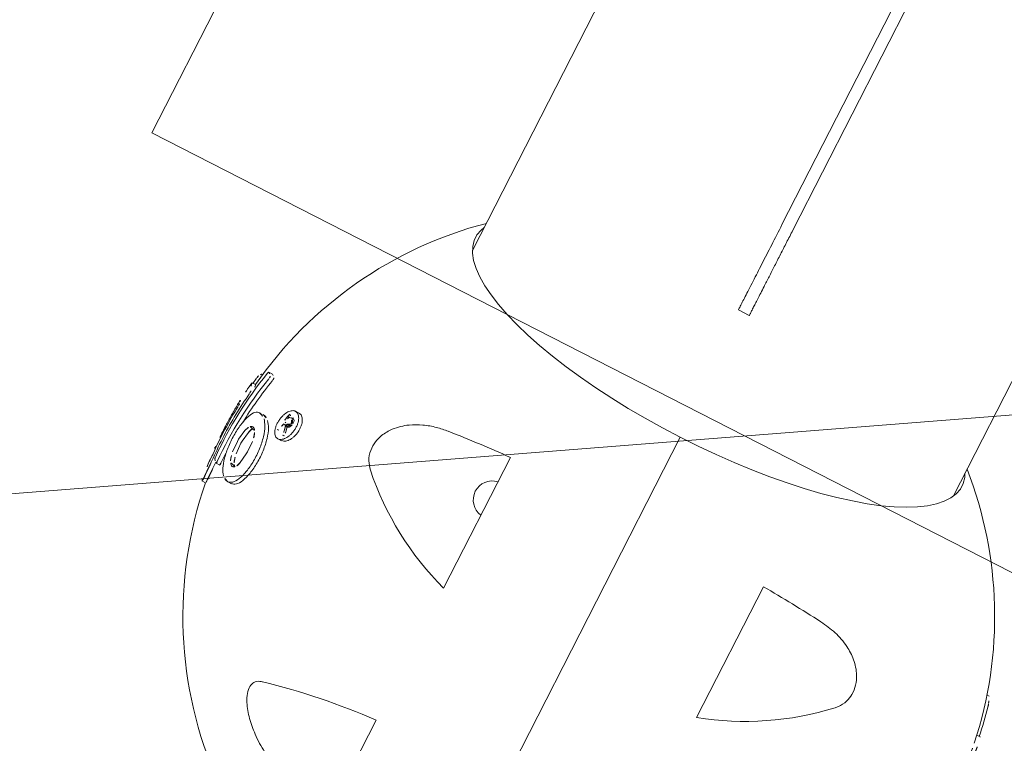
# Model space of a CAD drawing. Extents: x 5459245 to 5462690, y 5971016 to 5972523.
# Tile 98 of 198: x 5462451.763 to 5462452.005, y 5972211.534 to 5972211.712. Entities that reach past the tile are written whole.
import ezdxf

# ---------------------------------------------------------------- set-up
doc = ezdxf.new("R2010")
doc.units = 0
doc.layers.add('A_MAŁA ARCHITEKTURA', color=195, linetype='CONTINUOUS', lineweight=9)
doc.layers.add('ADT CCTV', color=102, linetype='CONTINUOUS')

# ---------------------------------------------------------------- blocks, each defined once
blk = doc.blocks.new('A$C43995eb0')
at = {"layer": 'A_MAŁA ARCHITEKTURA'}
for p in [(3596.64, 150), (3296.64, -150)]:
    blk.add_line(p, (3596.64, -150), dxfattribs=at)
at = {"layer": 'A_MAŁA ARCHITEKTURA', "linetype": 'Continuous'}
for p, q in [((3636.22, 99.36), (3636.22, 98.46)), ((3626.29, 96.75), (3626.29, 96.17)), ((3586.55, 66.5), (3513.1, 66.5)), ((3663.78, 35), (3627.63, 35)), ((3236.28, 1.5), (3546.15, 1.5)), ((3569.73, -1.5), (3569.73, 1.5)), ((3744.84, 0), (3604.16, 0)), ((3236.28, -1.5), (3546.15, -1.5)), ((3627.63, -35), (3663.78, -35)), ((3727.69, -35), (3700.3, -35)), ((3513.1, -66.5), (3586.55, -66.5)), ((3641.62, -86.33), (3641.62, -87.33)), ((3643.59, -87.08), (3643.59, -88.08)), ((3645.44, -87.42), (3645.44, -86.7)), ((3646.26, -87.36), (3646.98, -87.19)), ((3648.26, -86.98), (3648.26, -87.4)), ((3649.62, -88.07), (3649.62, -87.07)), ((3645.39, -87.8), (3645.68, -87.86)), ((3645.68, -87.51), (3645.68, -88.51)), ((3645.81, -87.51), (3645.81, -88.13)), ((3645.9, -87.95), (3645.81, -88.13)), ((3645.9, -87.51), (3645.9, -87.95)), ((3645.96, -87.52), (3646.26, -87.36)), ((3647.64, -88.87), (3647.64, -89.21)), ((3653.03, -93.37), (3655.86, -93.28)), ((3655.86, -93.28), (3656.48, -93.32)), ((3656.48, -93.32), (3659.07, -93.68)), ((3664.66, -94.22), (3664.66, -93.22)), ((3636.01, -96.52), (3636.01, -97.52)), ((3654.13, -95.65), (3651.54, -95.27)), ((3654.13, -96.65), (3651.54, -96.27)), ((3654.75, -95.68), (3654.13, -95.65)), ((3654.75, -96.68), (3654.13, -96.65)), ((3657.58, -95.56), (3654.75, -95.68)), ((3657.58, -96.56), (3654.75, -96.68)), ((3637.29, -98.65), (3637.29, -98.89)), ((3640.25, -99.05), (3640.25, -100.05)), ((3640.26, -99.05), (3640.4, -99.01)), ((3661.38, -97.84), (3658.64, -97.91)), ((3661.9, -98.92), (3661.9, -97.92)), ((3667.38, -100.02), (3667.38, -99.02)), ((3640.27, -99.76), (3638.75, -99.57)), ((3658.65, -100.87), (3658.33, -100.89)), ((3658.73, -101.02), (3658.73, -100.69)), ((3662.22, -100.6), (3660.68, -100.61))]:
    blk.add_line(p, q, dxfattribs=at)
at = {"layer": 'A_MAŁA ARCHITEKTURA', "linetype": 'Continuous', "flags": 128}
for points in [[(3580.15, 66.5), (3581.08, 66.9), (3582.59, 67.26), (3584.11, 67.26), (3585.63, 66.9), (3587.13, 66.18), (3588.61, 65.11), (3590.07, 63.7), (3591.49, 61.94), (3592.87, 59.85), (3594.19, 57.45), (3595.46, 54.73), (3596.66, 51.73), (3597.79, 48.45), (3598.85, 44.91), (3599.82, 41.13), (3600.71, 37.13), (3601.5, 32.94), (3602.19, 28.57), (3602.79, 24.04), (3603.28, 19.39), (3603.66, 14.63), (3603.94, 9.8), (3604.11, 4.91), (3604.16, 0), (3604.11, -4.91), (3603.94, -9.8), (3603.66, -14.63), (3603.28, -19.39), (3602.79, -24.04), (3602.19, -28.57), (3601.5, -32.94), (3600.71, -37.13), (3599.82, -41.13), (3598.85, -44.91), (3597.79, -48.45), (3596.66, -51.73), (3595.46, -54.73), (3594.19, -57.45), (3592.87, -59.85), (3591.49, -61.94), (3590.07, -63.7), (3588.61, -65.11), (3587.13, -66.18), (3585.63, -66.9), (3584.11, -67.26), (3582.59, -67.26), (3581.08, -66.9), (3580.15, -66.5)], [(3643.37, -87.38), (3643.54, -87.42), (3643.59, -87.43)], [(3666.91, -100.12), (3667.06, -100.1), (3667.25, -100.06)]]:
    blk.add_lwpolyline(points, dxfattribs=at)
at = {"layer": 'A_MAŁA ARCHITEKTURA', "linetype": 'Continuous'}
for centre, radius, start, end in [((3641.2, 81.15), 18.88, 92.7495, 105.1049), ((3653.69, 0), 100, 98.8484, 138.3177), ((3635.9, 76.83), 22.13, 110.9095, 115.559), ((3647.26, 18.52), 81.33, 97.7753, 103.081), ((3641.16, 80.51), 18.52, 92.6888, 98.8633), ((3592.64, 12.12), 74.72, 17.8329, 44.2772), ((3978.64, 16.87), 351.48, 174.3384, 177.0435), ((3978.64, -16.87), 351.48, 182.9565, 185.6616), ((3639, -34.21), 4.69, 189.6654, 350.3346), ((3592.64, -12.12), 74.72, 315.7228, 342.1671), ((3870.12, -24.9), 170.12, 183.4032, 193.3854), ((3653.69, 0), 100, 277.8653, 321.0556), ((3653.69, 0), 100, 221.6823, 262.2732), ((3581.76, -66.51), 64.96, 340.4053, 341.4459), ((3581.39, -66.24), 65.93, 340.6495, 341.3866), ((3635.23, -12.81), 75.3, 278.9777, 280.0758), ((3577.53, -64.18), 74.45, 341.8249, 342.1857), ((3661.92, -3.84), 86.56, 257.3492, 260.5014), ((3662.02, -3.8), 86.28, 257.667, 258.7154), ((3583.42, -66.69), 65.43, 340.6141, 341.2776), ((3585.27, -67.17), 64.06, 340.5412, 340.9036), ((3662.03, -3.85), 86.22, 259.0644, 260.4657), ((3635.53, -12.81), 75.66, 278.846, 279.6802), ((3589.71, -68.39), 61.55, 340.235, 340.5538), ((3630.05, -89.85), 8.93, 311.922, 318.3373), ((3630.05, -90.85), 8.93, 311.922, 318.3373), ((3657.43, -3.2), 94.72, 257.8388, 265.4888), ((3657.42, -4.25), 94.67, 257.8368, 272.3976), ((3656.48, -4.28), 95.56, 257.9519, 272.3752), ((3641.21, -94.22), 6.1, 230.134, 238.3081), ((3639.96, -95.25), 3.79, 276.6723, 295.2762), ((3639.89, -95.98), 4.06, 277.1804, 303.182), ((3655.35, -92.98), 8.85, 311.2961, 317.7014), ((3653.69, -1), 100, 262.5515, 265.9048), ((3645.04, -97), 3.62, 276.3424, 288.9566), ((3654.95, -4.36), 96.41, 265.2449, 273.1036), ((3653.69, -1), 100, 269.3144, 272.6567), ((3653.24, -97.56), 3.44, 276.1829, 277.3654), ((3654.24, -4.37), 96.59, 270.1107, 272.3505), ((3658.28, -97.45), 3.44, 276.1895, 277.3733), ((3653.69, -1), 100, 274.5954, 277.5935)]:
    blk.add_arc(centre, radius, start, end, dxfattribs=at)
for points, knots in [([(3628.85, 97.74), (3628.77, 97.72), (3628.61, 97.68), (3628.36, 97.61), (3628.13, 97.55), (3628.04, 97.51), (3628, 97.5)], [0, 0, 0, 0, 0.249732, 0.499623, 0.749453, 1, 1, 1, 1]), ([(3636.28, 99.38), (3636.24, 99.37), (3636.21, 99.36), (3636.22, 99.36), (3636.22, 99.36)], [0, 0, 0, 0, 0.885202, 1, 1, 1, 1]), ([(3626.35, 96.79), (3626.32, 96.77), (3626.28, 96.76), (3626.29, 96.75), (3626.29, 96.75)], [0, 0, 0, 0, 0.881011, 1, 1, 1, 1]), ([(3628.87, 51.55), (3629.09, 53), (3629.51, 55.91), (3631.09, 59.77), (3633.03, 62.55), (3634.89, 64.29), (3636.65, 65.48), (3638.83, 66.35), (3641.25, 66.59), (3643.59, 66.1), (3645.15, 65.21), (3645.93, 64.48), (3646.14, 64.28)], [0, 0, 0, 0, 0.174816, 0.349121, 0.487759, 0.558039, 0.628131, 0.711653, 0.795688, 0.870344, 0.964497, 1, 1, 1, 1]), ([(3546.15, 1.5), (3547.29, 1.5), (3549.54, 1.5), (3552.83, 1.5), (3556, 1.5), (3558.99, 1.5), (3561.5, 1.5), (3563.53, 1.5), (3565.12, 1.5), (3566.49, 1.5), (3567.73, 1.5), (3568.76, 1.5), (3569.51, 1.5), (3569.66, 1.5), (3569.73, 1.5)], [0, 0, 0, 0, 0.1082, 0.214201, 0.321935, 0.42881, 0.531037, 0.603062, 0.6712, 0.735901, 0.797689, 0.871148, 0.93892, 1, 1, 1, 1]), ([(3569.73, -1.5), (3569.66, -1.5), (3569.54, -1.5), (3569.03, -1.5), (3568.42, -1.5), (3567.47, -1.5), (3566.06, -1.5), (3564.08, -1.5), (3561.13, -1.5), (3557.03, -1.5), (3551.78, -1.5), (3548.03, -1.5), (3546.15, -1.5)], [0, 0, 0, 0, 0.06115, 0.105848, 0.152829, 0.202582, 0.28544, 0.373805, 0.468825, 0.641873, 0.820986, 1, 1, 1, 1]), ([(3646.14, -64.28), (3645.55, -64.79), (3644.34, -65.81), (3641.9, -66.55), (3639.42, -66.46), (3636.94, -65.67), (3634.84, -64.3), (3633.12, -62.58), (3631.58, -60.49), (3630.26, -57.83), (3629.29, -54.69), (3629.01, -52.56), (3628.87, -51.55)], [0, 0, 0, 0, 0.094019, 0.188841, 0.270931, 0.344624, 0.451218, 0.531644, 0.61223, 0.744947, 0.877933, 1, 1, 1, 1]), ([(3722, -51.55), (3721.31, -53), (3719.93, -55.91), (3717.23, -59.77), (3714.66, -62.55), (3712.57, -64.29), (3710.78, -65.48), (3708.84, -66.35), (3707.02, -66.59), (3705.6, -66.1), (3704.91, -65.21), (3704.69, -64.48), (3704.63, -64.28)], [0, 0, 0, 0, 0.174816, 0.349121, 0.487759, 0.558039, 0.628131, 0.711653, 0.795688, 0.870344, 0.964497, 1, 1, 1, 1]), ([(3641.68, -86.33), (3641.66, -86.24), (3641.59, -85.88), (3642.02, -85.28), (3642.82, -84.75), (3643.74, -84.48), (3644.52, -84.38), (3645.37, -84.37), (3646.21, -84.47), (3647.02, -84.67), (3647.98, -85.04), (3648.92, -85.64), (3649.55, -86.4), (3649.56, -86.87), (3649.56, -87.07)], [0, 0, 0, 0, 0.037858, 0.162186, 0.2863094, 0.3486187, 0.4112948, 0.4737238, 0.5364307, 0.5992649, 0.6620286, 0.7870348, 0.9119885, 1, 1, 1, 1]), ([(3646.7, -89.95), (3646.42, -89.96), (3645.87, -89.97), (3645.02, -89.86), (3644.22, -89.68), (3643.25, -89.33), (3642.3, -88.74), (3641.66, -87.92), (3641.55, -87.07), (3641.99, -86.28), (3642.83, -85.75), (3643.74, -85.48), (3644.52, -85.38), (3645.37, -85.37), (3646.21, -85.47), (3647.02, -85.67), (3647.98, -86.04), (3648.93, -86.64), (3649.58, -87.48), (3649.69, -88.32), (3649.33, -88.98), (3648.75, -89.41), (3648.18, -89.67), (3647.49, -89.87), (3646.96, -89.92), (3646.7, -89.95)], [0, 0, 0, 0, 0.031344, 0.062532, 0.093803, 0.125143, 0.18746, 0.250059, 0.312384, 0.374662, 0.436777, 0.468112, 0.499312, 0.530623, 0.561946, 0.593296, 0.62481, 0.687375, 0.749906, 0.812436, 0.874735, 0.906014, 0.937359, 0.968627, 1, 1, 1, 1]), ([(3643.35, -87.18), (3643.39, -87.08), (3643.46, -86.87), (3643.67, -86.63), (3643.99, -86.5), (3644.29, -86.46), (3644.62, -86.46), (3644.83, -86.5), (3644.93, -86.52)], [0, 0, 0, 0, 0.250604, 0.499509, 0.62436, 0.749471, 0.874588, 1, 1, 1, 1]), ([(3644.82, -86.88), (3644.75, -86.87), (3644.63, -86.85), (3644.43, -86.85), (3644.26, -86.88), (3644.08, -86.96), (3643.94, -87.1), (3643.89, -87.22), (3643.87, -87.28)], [0, 0, 0, 0, 0.1250053, 0.2496294, 0.3746117, 0.4999488, 0.7493428, 1, 1, 1, 1]), ([(3645.39, -87.69), (3645.41, -87.62), (3645.45, -87.47), (3645.44, -87.28), (3645.33, -87.13), (3645.2, -87.03), (3645.03, -86.94), (3644.89, -86.9), (3644.82, -86.88)], [0, 0, 0, 0, 0.250609, 0.497863, 0.622976, 0.748938, 0.87435, 1, 1, 1, 1]), ([(3644.93, -86.52), (3645.02, -86.54), (3645.21, -86.59), (3645.44, -86.69), (3645.64, -86.81), (3645.84, -86.99), (3645.97, -87.24), (3645.96, -87.43), (3645.96, -87.52)], [0, 0, 0, 0, 0.124959, 0.250384, 0.375597, 0.500572, 0.749726, 1, 1, 1, 1]), ([(3647.17, -87.57), (3646.92, -87.61), (3646.55, -87.67), (3646.09, -87.79), (3645.96, -87.9), (3645.9, -87.95)], [0, 0, 0, 0, 0.50164, 0.769801, 1, 1, 1, 1]), ([(3646.79, -92.37), (3647.25, -92.01), (3648.16, -91.28), (3650.71, -90.43), (3653.85, -89.92), (3657.25, -89.87), (3660.39, -90.29), (3662.83, -91.07), (3664.41, -92.12), (3664.58, -92.89), (3664.66, -93.28)], [0, 0, 0, 0, 0.124977, 0.249781, 0.374591, 0.499531, 0.624505, 0.749557, 0.874581, 1, 1, 1, 1]), ([(3646.79, -93.37), (3647.25, -93.01), (3648.16, -92.28), (3650.71, -91.43), (3653.85, -90.92), (3657.25, -90.87), (3660.39, -91.29), (3662.83, -92.07), (3664.4, -93.12), (3664.58, -93.89), (3664.66, -94.28)], [0, 0, 0, 0, 0.125047, 0.249774, 0.37459, 0.499526, 0.624535, 0.74948, 0.874322, 1, 1, 1, 1]), ([(3645.95, -94.02), (3646, -93.75), (3646.09, -93.2), (3646.56, -92.65), (3646.79, -92.37)], [0, 0, 0, 0, 0.4998, 1, 1, 1, 1]), ([(3645.95, -95.02), (3646, -94.75), (3646.09, -94.2), (3646.56, -93.65), (3646.79, -93.37)], [0, 0, 0, 0, 0.5, 1, 1, 1, 1]), ([(3650.01, -95.53), (3649.92, -95.39), (3649.76, -95.12), (3649.86, -94.69), (3650.19, -94.27), (3650.63, -94.02), (3650.85, -93.89)], [0, 0, 0, 0, 0.250882, 0.500254, 0.750417, 1, 1, 1, 1]), ([(3651.54, -95.27), (3651.19, -95.17), (3650.48, -94.97), (3650.17, -94.68), (3650.01, -94.53)], [0, 0, 0, 0, 0.499568, 1, 1, 1, 1]), ([(3650.85, -93.89), (3651.15, -93.77), (3651.74, -93.53), (3652.6, -93.42), (3653.03, -93.37)], [0, 0, 0, 0, 0.500147, 1, 1, 1, 1]), ([(3659.07, -93.68), (3659.42, -93.77), (3660.13, -93.95), (3660.45, -94.24), (3660.6, -94.38)], [0, 0, 0, 0, 0.499852, 1, 1, 1, 1]), ([(3660.59, -94.37), (3660.53, -94.46), (3660.36, -94.69), (3659.99, -94.89), (3659.76, -95.01)], [0, 0, 0, 0, 0.38974, 1, 1, 1, 1]), ([(3660.6, -94.38), (3660.69, -94.52), (3660.85, -94.8), (3660.75, -95.23), (3660.42, -95.64), (3659.98, -95.89), (3659.76, -96.01)], [0, 0, 0, 0, 0.250886, 0.500258, 0.750421, 1, 1, 1, 1]), ([(3664.66, -94.28), (3664.62, -94.56), (3664.53, -95.12), (3664.05, -95.65), (3663.82, -95.91)], [0, 0, 0, 0, 0.5, 1, 1, 1, 1]), ([(3636.72, -95.79), (3636.75, -95.77), (3636.79, -95.75), (3636.89, -95.74), (3636.99, -95.74), (3637.1, -95.74), (3637.26, -95.75), (3637.39, -95.78), (3637.47, -95.79)], [0, 0, 0, 0, 0.249135, 0.374521, 0.499557, 0.624613, 0.750157, 1, 1, 1, 1]), ([(3636.72, -96.79), (3636.75, -96.77), (3636.79, -96.75), (3636.89, -96.74), (3636.99, -96.74), (3637.1, -96.74), (3637.26, -96.75), (3637.39, -96.78), (3637.47, -96.79)], [0, 0, 0, 0, 0.249137, 0.374523, 0.499561, 0.624866, 0.750155, 1, 1, 1, 1]), ([(3663.82, -95.91), (3663.36, -96.25), (3662.44, -96.92), (3659.88, -97.68), (3656.75, -98.12), (3653.37, -98.16), (3650.24, -97.79), (3647.79, -97.07), (3646.21, -96.12), (3646.04, -95.39), (3645.95, -95.02)], [0, 0, 0, 0, 0.125016, 0.249824, 0.374684, 0.499623, 0.624623, 0.749538, 0.874347, 1, 1, 1, 1]), ([(3651.54, -96.27), (3651.19, -96.17), (3650.48, -95.97), (3650.17, -95.68), (3650.01, -95.53)], [0, 0, 0, 0, 0.499568, 1, 1, 1, 1]), ([(3659.76, -95.01), (3659.47, -95.14), (3658.87, -95.38), (3658.01, -95.5), (3657.58, -95.56)], [0, 0, 0, 0, 0.500457, 1, 1, 1, 1]), ([(3659.76, -96.01), (3659.47, -96.14), (3658.87, -96.38), (3658.01, -96.5), (3657.58, -96.56)], [0, 0, 0, 0, 0.500457, 1, 1, 1, 1]), ([(3636.53, -97.74), (3636.45, -97.72), (3636.29, -97.68), (3636.11, -97.61), (3636, -97.55), (3636.01, -97.51), (3636.02, -97.5)], [0, 0, 0, 0, 0.249732, 0.499623, 0.749453, 1, 1, 1, 1]), ([(3638, -99.41), (3638.03, -99.42), (3638.08, -99.44), (3638.26, -99.49), (3638.5, -99.53), (3638.67, -99.56), (3638.75, -99.57)], [0, 0, 0, 0, 0.249697, 0.499554, 0.749427, 1, 1, 1, 1]), ([(3642.12, -99.38), (3642.14, -99.37), (3642.19, -99.36), (3642.38, -99.35), (3642.61, -99.36), (3642.78, -99.38), (3642.86, -99.39)], [0, 0, 0, 0, 0.24974, 0.499545, 0.749445, 1, 1, 1, 1]), ([(3661.11, -100.14), (3659.1, -100.21), (3655.06, -100.35), (3648.96, -100.11), (3644.9, -99.63), (3642.86, -99.39)], [0, 0, 0, 0, 0.32968, 0.663009, 1, 1, 1, 1]), ([(3661.38, -97.84), (3661.42, -97.84), (3661.5, -97.83), (3661.65, -97.84), (3661.8, -97.85), (3661.91, -97.89), (3661.9, -97.92), (3661.89, -97.94)], [0, 0, 0, 0, 0.125404, 0.250614, 0.50014, 0.749775, 1, 1, 1, 1]), ([(3661.38, -98.84), (3661.42, -98.84), (3661.5, -98.83), (3661.65, -98.84), (3661.8, -98.85), (3661.91, -98.89), (3661.9, -98.92), (3661.89, -98.94)], [0, 0, 0, 0, 0.125404, 0.250614, 0.50014, 0.749775, 1, 1, 1, 1]), ([(3661.72, -99.11), (3662.47, -99.07), (3664.19, -98.99), (3666.16, -98.93), (3667.32, -98.94), (3667.25, -99), (3667.23, -99.02)], [0, 0, 0, 0, 0.235459, 0.536382, 0.837156, 1, 1, 1, 1]), ([(3640.73, -100.15), (3640.63, -100.14), (3640.33, -100.1), (3640.18, -100.05), (3640.33, -100.02), (3640.4, -100.01)], [0, 0, 0, 0, 0.202474, 0.60008, 1, 1, 1, 1]), ([(3653.61, -100.98), (3653.45, -100.99), (3653.12, -101), (3651.93, -100.99), (3650.4, -100.94), (3648.74, -100.87), (3647.2, -100.79), (3646.01, -100.71), (3645.32, -100.64), (3645.4, -100.61), (3645.44, -100.59)], [0, 0, 0, 0, 0.1253634, 0.2500018, 0.3748697, 0.4997386, 0.624391, 0.7497293, 0.8748459, 1, 1, 1, 1]), ([(3646.21, -100.42), (3646.24, -100.42), (3646.28, -100.41), (3646.47, -100.41), (3646.7, -100.41), (3646.87, -100.43), (3646.96, -100.43)], [0, 0, 0, 0, 0.249727, 0.499548, 0.749433, 1, 1, 1, 1]), ([(3653.68, -100.97), (3653.71, -100.97), (3653.76, -100.96), (3653.94, -100.96), (3654.18, -100.96), (3654.35, -100.95), (3654.43, -100.95)], [0, 0, 0, 0, 0.249727, 0.499554, 0.749429, 1, 1, 1, 1]), ([(3658.21, -100.87), (3658.29, -100.87), (3658.45, -100.86), (3658.63, -100.86), (3658.73, -100.86), (3658.72, -100.86), (3658.72, -100.86)], [0, 0, 0, 0, 0.249729, 0.499554, 0.749429, 1, 1, 1, 1]), ([(3660.17, -100.62), (3660.49, -100.61), (3661.13, -100.58), (3661.86, -100.56), (3662.28, -100.56), (3662.24, -100.59), (3662.22, -100.6)], [0, 0, 0, 0, 0.250626, 0.499785, 0.749162, 1, 1, 1, 1]), ([(3661.18, -99.63), (3661.16, -99.65), (3661.11, -99.67), (3660.93, -99.71), (3660.69, -99.75), (3660.52, -99.76), (3660.44, -99.76)], [0, 0, 0, 0, 0.249767, 0.499596, 0.749427, 1, 1, 1, 1]), ([(3661.11, -100.14), (3662.08, -100.09), (3664.01, -99.99), (3666.16, -99.93), (3667.32, -99.94), (3667.25, -100), (3667.23, -100.02)], [0, 0, 0, 0, 0.282679, 0.565098, 0.846957, 1, 1, 1, 1])]:
    blk.add_open_spline(points, degree=3, knots=knots, dxfattribs=at)
blk = doc.blocks.new('A770198')
at = {"layer": 'ADT CCTV', "color": 140, "lineweight": 9}
blk.add_line((10.95893, 34.68235), (10.94106, 3.38664), dxfattribs=at)
blk = doc.blocks.new('G$CFAE608CC')
at = {"layer": 'ADT CCTV', "rotation": 90}
blk.add_blockref('A770198', (38.08383, 0), dxfattribs=at)

msp = doc.modelspace()

# ---------------------------------------------------------------- block references
at = {"layer": 'A_MAŁA ARCHITEKTURA', "xscale": 0.001, "yscale": 0.001, "zscale": 0.001, "rotation": 242.9301705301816}
msp.add_blockref('A$C43995eb0', (5462453.5658, 5972214.81866), dxfattribs=at)
at = {"layer": 'ADT CCTV', "rotation": 184.5356804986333}
msp.add_blockref('G$CFAE608CC', (5462467.50941, 5972223.83045), dxfattribs=at)

doc.saveas('drawing.dxf')
